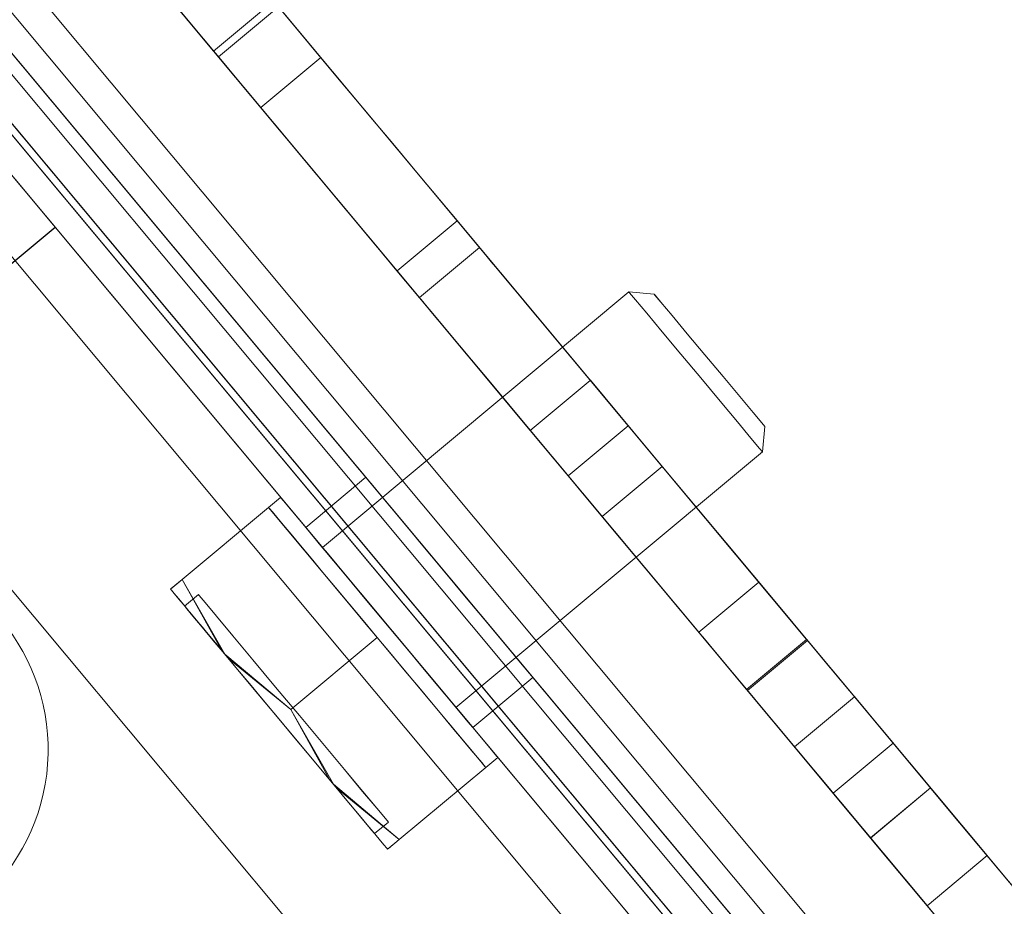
# Model space of a CAD drawing. Header units: millimetres. Extents: x -125266 to 274256, y -711690 to -301689.
# Tile 91 of 256: x -53456 to -53419, y -360799 to -360765. Entities that reach past the tile are written whole.
import ezdxf

# ---------------------------------------------------------------- set-up
doc = ezdxf.new("R2010")
doc.units = ezdxf.units.MM
for name, color, linetype, lineweight in [('AD Wall', 8, 'Continuous', 15), ('ARCH', 7, 'Continuous', 0), ('Equipment', 8, 'Continuous', 0), ('MEPTEK-TEXT1', 7, 'Continuous', 30)]:
    doc.layers.add(name, color=color, linetype=linetype, lineweight=lineweight)
doc.layers.add('Light Equipment', color=8, linetype='Continuous')
doc.styles.get("Standard").update_dxf_attribs({"font": 'ARIALN.TTF'})
pattern_1 = [(22.867872, (419150.544, -703283.92), (-30.845707, 73.1364), [])]

# ---------------------------------------------------------------- blocks, each defined once
blk = doc.blocks.new('A$Cf0359734')
at = {"layer": 'Equipment', "extrusion": (0, 0, -1), "elevation": -15}
for points in [[(-610.078, 1224.798, -3.802846), (-1131.035, 947.449, 3.802846)], [(-563.585, 1106.137, -3.146449), (-1057.949, 842.946, 3.146449)], [(-429.502, 431.794, -2.242091), (-419.321, 437.214, 2.242091)]]:
    blk.add_lwpolyline(points, format="xyb", close=True, dxfattribs=at)
for points in [[(-591.722, 1158.987, -3.538831), (-1086.084, 895.797), (-1091.774, 906.486), (-1091.58, 906.121), (-1086.084, 895.797), (-1084.559, 898.382), (-1083.015, 900.957), (-1081.46, 903.525), (-1079.888, 906.087), (-1078.303, 908.636), (-1076.702, 911.181)], [(-1077.22, 914.233), (-1087.359, 908.836), (-1091.168, 906.808, 3.626728), (-598.019, 1169.352)], [(-597.218, 1169.311, -3.616317), (-1091.58, 906.121), (-1091.532, 906.208), (-1091.475, 906.293), (-1091.426, 906.38), (-1091.369, 906.465), (-1091.32, 906.552), (-1091.272, 906.639), (-1091.215, 906.724), (-1091.168, 906.808), (-598.022, 1169.351)], [(-597.218, 1169.31, -3.616317), (-1091.582, 906.12, 3.616317), (-597.219, 1169.312)], [(-591.722, 1158.988, -3.538831), (-1086.084, 895.795), (-1084.554, 898.384), (-1083.015, 900.956), (-1081.455, 903.526), (-1079.889, 906.086), (-1078.304, 908.635), (-1076.703, 911.179)], [(-599.158, 1041.719, -0.011713), (-984.646, 836.489), (-990.409, 833.326), (-995.883, 829.759), (-1000.962, 825.886), (-1005.713, 821.665), (-1011.224, 815.871), (-1016.164, 809.592), (-1020.378, 803.047), (-1023.979, 796.101), (-1025.529, 792.694), (-1080.437, 895.526, 3.572618), (-594.649, 1154.151, -3.572618), (-1080.436, 895.526, 3.572618), (-594.65, 1154.151, -3.572618), (-1080.31, 895.593), (-1031.842, 804.552), (-1031.857, 804.516), (-1031.842, 804.552)], [(-546.271, 1063.035, -2.890001), (-1031.776, 804.429), (-1025.527, 792.692)]]:
    blk.add_lwpolyline(points, format="xyb", dxfattribs=at)
for points in [[(-291.028, 543.105), (-743.017, 302.473)], [(-292.438, 545.753), (-744.427, 305.122)], [(-743.016, 302.474), (-291.027, 543.105), (-743.016, 302.474), (-744.425, 305.121)], [(-245.91, 458.357), (-288.208, 537.808), (-740.197, 297.177)], [(-697.897, 217.726), (-740.196, 297.177), (-734.902, 299.996), (-740.196, 297.177), (-288.207, 537.809)], [(-728.008, 310.463), (-306.033, 535.116), (-728.008, 310.463), (-724.248, 303.401)], [(-732.607, 297.82), (-734.016, 300.467), (-294.39, 534.517)], [(-730.802, 304.671), (-301.007, 533.487), (-730.802, 304.671), (-730.238, 303.612)], [(-734.016, 300.466), (-732.606, 297.819), (-292.98, 531.869)], [(-728.72, 303.287), (-299.682, 531.7)], [(-725.729, 302.928), (-299.82, 529.675), (-300.384, 530.734)], [(-299.821, 529.675), (-300.384, 530.734), (-726.293, 303.987)], [(-726.293, 303.987), (-300.384, 530.734)], [(-725.729, 302.928), (-299.82, 529.675)], [(-298.272, 529.051), (-727.31, 300.639), (-727.982, 300.281), (-728.644, 299.928), (-729.285, 299.587), (-729.894, 299.263), (-730.455, 298.964), (-730.974, 298.688), (-731.429, 298.446), (-731.821, 298.237)], [(-728.009, 310.464), (-724.249, 303.401), (-302.273, 528.054), (-724.249, 303.401), (-302.273, 528.054), (-724.249, 303.401)], [(-458.026, 454.198), (-452.636, 457.067), (-448.205, 459.426), (-444.626, 461.331), (-441.789, 462.842), (-439.581, 464.017), (-437.542, 465.103), (-436.097, 465.872), (-435.033, 466.439), (-434.133, 466.918), (-433.185, 467.422), (-431.968, 468.071), (-430.506, 468.849), (-428.521, 469.906), (-425.884, 471.309)], [(-431.916, 471.497), (-433.378, 470.719), (-434.595, 470.071), (-435.543, 469.566), (-436.443, 469.087), (-437.507, 468.521), (-438.952, 467.751), (-440.991, 466.666), (-443.198, 465.491), (-446.036, 463.98), (-449.615, 462.074), (-454.046, 459.715), (-459.436, 456.846)], [(-422.013, 473.37), (-423.532, 472.561), (-424.385, 472.108), (-424.655, 471.964), (-424.432, 472.082), (-423.511, 472.573), (-422.066, 473.342), (-420.303, 474.281), (-417.497, 475.775), (-415.12, 477.04), (-414.304, 477.474), (-413.849, 477.717), (-414.378, 477.435), (-415.803, 476.677), (-418.217, 475.391), (-421.15, 473.83), (-424.983, 471.789), (-429.801, 469.224), (-431.21, 471.871)], [(-429.803, 469.223), (-428.691, 469.815), (-428.358, 469.993), (-428.606, 469.86), (-429.263, 469.511), (-430.444, 468.882), (-431.582, 468.276), (-432.244, 467.924), (-432.127, 467.986), (-431.275, 468.439), (-429.761, 469.246), (-427.664, 470.362), (-425.054, 471.751), (-422.015, 473.369), (-423.424, 476.016)], [(-423.425, 476.018), (-426.464, 474.4), (-429.074, 473.01), (-431.171, 471.894), (-432.685, 471.088), (-433.537, 470.634), (-433.654, 470.572), (-432.992, 470.924), (-431.854, 471.53), (-430.673, 472.159), (-430.016, 472.508), (-429.768, 472.641), (-430.101, 472.463), (-431.213, 471.871)], [(-446.542, 460.312), (-430.055, 469.089), (-431.465, 471.736)], [(-431.465, 471.737), (-447.952, 462.96)], [(-440.912, 466.708), (-431.467, 471.736)], [(-432.291, 467.899), (-433.7, 470.546)], [(-440.911, 466.707), (-439.502, 464.059), (-430.057, 469.088)], [(-448.974, 466.948), (-448.041, 466.663)], [(-448.04, 466.663), (-440.844, 453.146)], [(-449.956, 461.893), (-440.914, 466.707)], [(-442.087, 466.082), (-440.678, 463.435)], [(-461.91, 455.529), (-463.287, 454.796), (-463.901, 454.469), (-463.848, 454.497), (-463.218, 454.833), (-461.926, 455.52), (-460.137, 456.473), (-457.977, 457.623), (-455.123, 459.142), (-452.126, 460.738), (-448.807, 462.505), (-445.858, 464.075), (-444.487, 464.805), (-443.375, 465.397), (-442.718, 465.746), (-442.284, 465.977), (-442.094, 466.079), (-442.178, 466.034), (-442.565, 465.828), (-443.285, 465.445), (-444.794, 464.641), (-447.001, 463.466), (-449.956, 461.893)], [(-449.956, 461.892), (-448.546, 459.244), (-439.504, 464.059)], [(-454.815, 463.839), (-454.815, 463.839)], [(-455.102, 462.903), (-454.817, 463.836)], [(-460.502, 452.88), (-461.873, 452.15), (-462.492, 451.82), (-462.439, 451.848), (-461.804, 452.186), (-460.226, 453.026), (-457.992, 454.216), (-454.514, 456.067), (-450.718, 458.088), (-447.393, 459.858), (-444.449, 461.426), (-442.406, 462.513), (-441.469, 463.012), (-440.876, 463.328), (-440.685, 463.43), (-440.77, 463.384), (-441.156, 463.179), (-441.876, 462.795), (-443.385, 461.992), (-445.588, 460.82), (-448.547, 459.244), (-449.956, 461.891)], [(-450.342, 458.288), (-446.541, 460.312), (-447.95, 462.959)], [(-447.907, 449.388), (-455.103, 462.905)], [(-447.951, 462.961), (-451.752, 460.937)], [(-422.961, 453.605), (-426.721, 460.668), (-424.073, 462.077), (-426.721, 460.668)], [(-459.38, 456.876), (-449.957, 461.893)], [(-449.957, 461.892), (-454.881, 459.271), (-458.899, 457.132), (-462.018, 455.472), (-464.231, 454.293), (-465.533, 453.6), (-465.935, 453.386), (-465.469, 453.634), (-464.125, 454.35), (-461.912, 455.528)], [(-467.513, 449.147), (-450.343, 458.288), (-451.752, 460.935)], [(-451.753, 460.936), (-468.923, 451.796)], [(-387.467, 386.937), (-426.719, 460.665)], [(-426.721, 460.667), (-426.721, 460.667)], [(-448.546, 459.245), (-453.39, 456.666), (-457.366, 454.549), (-460.463, 452.9), (-462.692, 451.713), (-464.063, 450.983), (-464.529, 450.735), (-464.09, 450.969), (-462.745, 451.685), (-460.5, 452.88), (-461.909, 455.527)], [(-448.547, 459.244), (-457.971, 454.227), (-459.38, 456.874)], [(-456.86, 458.217), (-455.451, 455.57)], [(-459.436, 456.846), (-457.705, 457.768), (-456.916, 458.188), (-457.064, 458.109), (-458.16, 457.525), (-459.743, 456.682), (-460.193, 456.443), (-463.105, 454.893), (-466.927, 452.858), (-471.655, 450.341), (-476.844, 447.578), (-477.294, 447.339)], [(-475.884, 444.69), (-470.245, 447.692), (-465.517, 450.209), (-461.695, 452.244), (-458.783, 453.794), (-458.333, 454.034), (-456.75, 454.877), (-455.654, 455.46), (-455.506, 455.539), (-456.295, 455.119), (-458.026, 454.198), (-459.435, 456.845)], [(-468.924, 451.795), (-459.378, 456.877)], [(-441.372, 456.266), (-439.963, 453.619)], [(-462.547, 451.791), (-463.956, 454.438)], [(-438.638, 454.323), (-438.356, 453.794)], [(-457.968, 454.228), (-467.514, 449.146), (-468.923, 451.793)], [(-438.357, 453.792), (-438.357, 453.792)], [(-438.357, 453.792), (-438.357, 453.792)], [(-464.528, 450.736), (-465.937, 453.383)], [(-444.094, 450.738), (-446.963, 449.211), (-446.291, 449.569), (-445.581, 449.946), (-444.846, 450.338), (-444.094, 450.738), (-443.347, 451.136), (-442.611, 451.527), (-441.897, 451.908), (-441.224, 452.266)], [(-446.964, 449.21), (-446.291, 449.568), (-445.577, 449.949), (-444.841, 450.341), (-444.094, 450.738), (-443.343, 451.138), (-442.607, 451.53), (-441.897, 451.908), (-441.225, 452.266), (-444.094, 450.738)], [(-446.964, 449.21), (-444.094, 450.738), (-442.065, 446.926), (-444.094, 450.738), (-441.225, 452.266)], [(-448.79, 448.918), (-450.2, 451.565)], [(-438.922, 447.939), (-436.326, 449.98), (-436.069, 449.498), (-436.052, 449.467)], [(-436.326, 449.98), (-436.225, 449.79), (-436.053, 449.467), (-436.1, 449.442), (-436.249, 449.363), (-436.487, 449.236), (-436.82, 449.058), (-437.239, 448.836), (-437.731, 448.573), (-438.297, 448.272), (-438.922, 447.939)], [(-444.661, 444.884), (-443.988, 445.242), (-443.274, 445.623), (-442.538, 446.014), (-441.791, 446.412), (-441.039, 446.812), (-440.303, 447.204), (-439.594, 447.582), (-438.922, 447.94), (-438.718, 448.055), (-436.326, 449.981)], [(-437.123, 449.677), (-436.799, 449.068)], [(-442.065, 446.925), (-439.131, 447.835), (-438.922, 447.94), (-438.297, 448.272), (-437.736, 448.571), (-437.238, 448.836), (-436.82, 449.058), (-436.492, 449.233), (-436.248, 449.363), (-436.1, 449.442), (-436.052, 449.467)], [(-449.832, 447.683), (-450.114, 448.213)], [(-444.66, 444.884), (-443.988, 445.242), (-443.278, 445.62), (-442.542, 446.012), (-441.791, 446.412), (-441.044, 446.81), (-440.308, 447.201), (-439.593, 447.582), (-438.921, 447.94)], [(-444.66, 444.884), (-442.064, 446.925), (-438.921, 447.939)], [(-449.83, 447.685), (-449.83, 447.685)], [(-449.83, 447.685), (-449.83, 447.685)], [(-447.803, 443.87), (-444.869, 444.78), (-444.66, 444.884), (-444.456, 445), (-442.064, 446.926)], [(-447.529, 443.357), (-447.701, 443.68), (-447.802, 443.87), (-444.659, 444.884)], [(-447.529, 443.357), (-447.481, 443.382), (-447.333, 443.461), (-447.09, 443.591), (-446.761, 443.766), (-446.343, 443.988), (-445.851, 444.251), (-445.284, 444.552), (-444.66, 444.885), (-445.284, 444.552), (-445.851, 444.251), (-446.343, 443.988), (-446.761, 443.766), (-447.09, 443.591), (-447.333, 443.461), (-447.481, 443.382), (-447.529, 443.357), (-447.546, 443.389), (-447.802, 443.871)], [(-446.841, 443.723), (-447.166, 444.332)]]:
    blk.add_lwpolyline(points, dxfattribs=at)
for points in [[(-300.443, 532.427), (-730.237, 303.611)], [(-300.864, 525.406), (-722.839, 300.753)], [(-310.659, 510.899), (-706.676, 300.066)], [(-454.659, 463.922), (-454.818, 463.837), (-454.659, 463.922), (-454.204, 464.164), (-453.495, 464.542), (-452.616, 465.01), (-451.652, 465.523), (-450.72, 466.019), (-449.916, 466.447), (-449.328, 466.76), (-449.016, 466.926), (-448.973, 466.949), (-449.016, 466.926), (-449.328, 466.76), (-449.916, 466.447), (-450.72, 466.019), (-451.652, 465.523), (-452.616, 465.01), (-453.495, 464.542), (-454.204, 464.164)], [(-454.946, 462.986), (-455.104, 462.902), (-454.946, 462.986), (-454.49, 463.229), (-453.775, 463.609), (-452.86, 464.097), (-451.838, 464.641), (-450.784, 465.202), (-449.805, 465.723), (-448.984, 466.16), (-448.391, 466.476), (-448.079, 466.642), (-448.042, 466.662), (-448.079, 466.642), (-448.391, 466.476), (-448.984, 466.16), (-449.805, 465.723), (-450.784, 465.202), (-451.838, 464.641), (-452.86, 464.097), (-453.775, 463.609), (-454.49, 463.229)], [(-450.2, 451.566), (-450.036, 451.654), (-449.559, 451.907), (-448.797, 452.313), (-447.818, 452.835), (-446.685, 453.438), (-445.483, 454.078), (-444.308, 454.703), (-443.238, 455.273), (-442.365, 455.738), (-441.74, 456.07), (-441.412, 456.245), (-441.74, 456.07), (-442.365, 455.738), (-443.238, 455.273), (-444.308, 454.703), (-445.483, 454.078), (-446.685, 453.438), (-447.818, 452.835), (-448.797, 452.313), (-449.559, 451.907), (-450.036, 451.654)], [(-438.638, 454.323), (-438.791, 454.241), (-439.247, 453.999), (-439.983, 453.607), (-440.952, 453.091), (-442.106, 452.477), (-443.382, 451.798), (-444.71, 451.09), (-446.023, 450.391), (-447.246, 449.74), (-448.316, 449.171), (-449.168, 448.717), (-449.767, 448.398), (-450.074, 448.235), (-449.767, 448.398), (-449.168, 448.717), (-448.316, 449.171), (-447.246, 449.74), (-446.023, 450.391), (-444.71, 451.09), (-443.382, 451.798), (-442.106, 452.477), (-440.952, 453.091), (-439.983, 453.607), (-439.247, 453.999), (-438.791, 454.241)], [(-436.326, 449.981), (-438.356, 453.793), (-438.403, 453.768), (-438.552, 453.689), (-438.79, 453.562), (-439.123, 453.384), (-439.542, 453.162), (-440.034, 452.9), (-440.601, 452.598), (-441.225, 452.265), (-438.356, 453.793)], [(-438.355, 453.793), (-441.225, 452.266), (-440.6, 452.598), (-440.039, 452.897), (-439.541, 453.162), (-439.123, 453.385), (-438.795, 453.559), (-438.551, 453.689), (-438.403, 453.768)], [(-444.376, 451.268), (-445.568, 450.634), (-446.669, 450.048), (-447.601, 449.551), (-448.294, 449.182), (-448.697, 448.968), (-448.781, 448.923), (-448.538, 449.053), (-447.982, 449.348), (-447.161, 449.785), (-446.134, 450.332), (-444.975, 450.949), (-443.773, 451.589), (-442.619, 452.204), (-441.592, 452.751), (-440.771, 453.187), (-440.215, 453.483), (-439.972, 453.613), (-440.056, 453.568), (-440.459, 453.354), (-441.152, 452.984), (-442.084, 452.488), (-443.185, 451.902)], [(-440.845, 453.148), (-441.004, 453.063), (-441.459, 452.821), (-442.174, 452.44), (-443.085, 451.956), (-444.112, 451.409), (-445.16, 450.851), (-446.139, 450.329), (-446.965, 449.89), (-447.558, 449.574), (-447.871, 449.408), (-447.558, 449.574), (-446.965, 449.89), (-446.139, 450.329), (-445.16, 450.851), (-444.112, 451.409), (-443.085, 451.956), (-442.174, 452.44), (-441.459, 452.821), (-441.004, 453.063)], [(-447.006, 444.415), (-447.165, 444.33), (-447.006, 444.415), (-446.546, 444.66), (-445.805, 445.055), (-444.836, 445.571), (-443.698, 446.177), (-442.459, 446.836), (-441.204, 447.504), (-440.007, 448.141), (-438.943, 448.708), (-438.08, 449.167), (-437.477, 449.488), (-437.164, 449.655), (-437.122, 449.677), (-437.164, 449.655), (-437.477, 449.488), (-438.08, 449.167), (-438.943, 448.708), (-440.007, 448.141), (-441.204, 447.504), (-442.459, 446.836), (-443.698, 446.177), (-444.836, 445.571), (-445.805, 445.055), (-446.546, 444.66)], [(-449.833, 447.683), (-449.785, 447.708), (-449.637, 447.787), (-449.393, 447.917), (-449.065, 448.092), (-448.647, 448.314), (-448.149, 448.579), (-447.588, 448.878), (-446.963, 449.211)], [(-447.803, 443.871), (-449.832, 447.683), (-446.963, 449.211), (-447.587, 448.878), (-448.154, 448.577), (-448.646, 448.315), (-449.065, 448.092), (-449.393, 447.917), (-449.636, 447.788), (-449.785, 447.709), (-449.832, 447.683)], [(-446.841, 443.723), (-446.683, 443.808), (-446.222, 444.053), (-445.481, 444.448), (-444.512, 444.963), (-443.374, 445.569), (-442.135, 446.229), (-440.88, 446.897), (-439.684, 447.534), (-438.619, 448.1), (-437.756, 448.56), (-437.153, 448.881), (-436.84, 449.047), (-437.153, 448.881), (-437.756, 448.56), (-438.619, 448.1), (-439.684, 447.534), (-440.88, 446.897), (-442.135, 446.229), (-443.374, 445.569), (-444.512, 444.963), (-445.481, 444.448), (-446.222, 444.053), (-446.683, 443.808)]]:
    blk.add_lwpolyline(points, close=True, dxfattribs=at)
at = {"layer": 'Equipment', "extrusion": (0, 0, -1)}
for centre, radius, start, end in [((-625.132, 625.132, -15), 625.132, 145.142558, 90.917696), ((-624.647, 624.948, -15), 545.055, 148.86045, 87.1998), ((-624.649, 624.946, -15), 545.055, 148.86045, 87.1998), ((-624.649, 624.946, -15), 545.055, 148.86045, 87.1998), ((-624.649, 624.946, -15), 545.055, 148.86045, 87.1998), ((-624.648, 624.948, -15), 535.053, 147.01591, 89.04434), ((-624.648, 624.948, -15), 535.053, 147.01591, 89.04434)]:
    blk.add_arc(centre, radius, start, end, dxfattribs=at)
blk = doc.blocks.new('ARCH')
at = {"layer": 'AD Wall', "lineweight": 0}
h = blk.add_hatch(dxfattribs=at)
h.set_pattern_fill('ANSI31', color=256, scale=25, angle=-22.1321)
h.set_pattern_definition(pattern_1)
edge = h.paths.add_edge_path()
edge.add_arc((-53209.777, -360694.998), 761.132, 66.950176, 372.725314)
edge.add_line((-52467.341, -360527.338), (-52564.885, -360549.366))
edge.add_arc((-53209.777, -360694.998), 661.132, -293.049824, 12.725314, ccw=False)
edge.add_line((-52950.923, -360086.648), (-52911.77, -359994.631))
h = blk.add_hatch(dxfattribs=at)
h.set_pattern_fill('ANSI31', color=256, scale=25, angle=-22.1321)
h.set_pattern_definition(pattern_1)
edge = h.paths.add_edge_path()
edge.add_arc((-53209.777, -360694.998), 761.132, 66.950176, 372.725314)
edge.add_line((-52467.341, -360527.338), (-52564.885, -360549.366))
edge.add_arc((-53209.777, -360694.998), 661.132, -293.049824, 12.725314, ccw=False)
edge.add_line((-52950.923, -360086.648), (-52911.77, -359994.631))
at = {"layer": 'AD Wall', "lineweight": 0, "extrusion": (0, 0, -1)}
for radius in [761.132, 761.132, 661.132, 661.132]:
    blk.add_arc((53209.777, -360694.998, -5.049), radius, 167.274686, 113.049824, dxfattribs=at)
at = {"layer": 'Light Equipment', "lineweight": 0, "extrusion": (0, 0, -1), "elevation": -5.049}
for points in [[(52997.285, -360133.855, -3.802846), (52619.203, -360587.036, 3.802846)], [(53085.056, -360226.257, -3.146449), (52726.274, -360656.304, 3.146449)], [(53463.314, -360800.398, -2.242091), (53470.703, -360791.542, 2.242091)]]:
    blk.add_lwpolyline(points, format="xyb", close=True, dxfattribs=at)
for points in [[(52681.566, -360597.53), (52674.208, -360606.349), (52671.443, -360609.663, 3.626728), (53029.343, -360180.672)], [(53030.101, -360180.409, -3.616317), (52671.32, -360610.454), (52671.332, -360610.355), (52671.353, -360610.255), (52671.365, -360610.156), (52671.386, -360610.056), (52671.399, -360609.957), (52671.411, -360609.858), (52671.432, -360609.758), (52671.443, -360609.663), (53029.342, -360180.674)], [(53030.101, -360180.41, -3.616317), (52671.318, -360610.456, 3.616317), (53030.101, -360180.408)], [(53039.081, -360187.901, -3.538831), (52680.301, -360617.948), (52680.744, -360614.974), (52681.2, -360612.012), (52681.677, -360609.043), (52682.163, -360606.082), (52682.671, -360603.124), (52683.196, -360600.164)], [(53039.082, -360187.901, -3.538831), (52680.301, -360617.947), (52671.003, -360610.189), (52671.321, -360610.454), (52680.301, -360617.947), (52680.74, -360614.977), (52681.2, -360612.01), (52681.673, -360609.046), (52682.163, -360606.081), (52682.671, -360603.122), (52683.196, -360600.162)], [(53076.373, -360299.33, -0.011713), (52796.609, -360634.668), (52792.462, -360639.77), (52788.735, -360645.136), (52785.489, -360650.637), (52782.678, -360656.337), (52779.757, -360663.781), (52777.546, -360671.458), (52776.108, -360679.109), (52775.39, -360686.899), (52775.238, -360690.639), (52685.634, -360616.071, 3.572618), (53038.192, -360193.484, -3.572618), (52685.634, -360616.07, 3.572618), (53038.191, -360193.484, -3.572618), (52685.726, -360615.961), (52764.922, -360682.033), (52764.921, -360682.072), (52764.922, -360682.033)], [(53117.333, -360259.66, -2.890001), (52765.029, -360682.122), (52775.24, -360690.64)]]:
    blk.add_lwpolyline(points, format="xyb", dxfattribs=at)
for points in [[(53549.65, -360645.12), (53221.621, -361038.305)], [(53547.346, -360643.197), (53219.317, -361036.382)], [(53221.622, -361038.304), (53549.65, -360645.119), (53221.622, -361038.304), (53219.319, -361036.382)], [(53623.372, -360706.625), (53554.257, -360648.964), (53226.229, -361042.148)], [(53295.344, -361099.809), (53226.229, -361042.148), (53230.072, -361037.542), (53226.229, -361042.148), (53554.258, -360648.963)], [(53233.017, -361038.693), (53230.714, -361036.772), (53549.771, -360654.341)], [(53230.715, -361036.773), (53233.018, -361038.694), (53552.074, -360656.263)], [(53232.108, -361031.667), (53544.03, -360657.788), (53232.108, -361031.667), (53233.029, -361032.435)], [(53232.513, -361025.249), (53538.76, -360658.173), (53232.513, -361025.249), (53238.657, -361030.375)], [(53234.558, -361032.165), (53545.93, -360658.945)], [(53237.464, -361031.371), (53546.565, -360660.872), (53545.644, -360660.104)], [(53546.565, -360660.872), (53545.644, -360660.104), (53236.542, -361030.602)], [(53236.542, -361030.602), (53545.643, -360660.104)], [(53548.234, -360660.866), (53236.862, -361034.087), (53236.374, -361034.671), (53235.893, -361035.247), (53235.428, -361035.804), (53234.987, -361036.334), (53234.579, -361036.822), (53234.203, -361037.274), (53233.872, -361037.67), (53233.588, -361038.01)], [(53237.464, -361031.371), (53546.565, -360660.872)], [(53232.513, -361025.249), (53238.657, -361030.374), (53544.903, -360663.298), (53238.657, -361030.374), (53544.903, -360663.298), (53238.657, -361030.374)], [(53428.452, -360790.391), (53432.363, -360785.703), (53435.579, -360781.848), (53438.177, -360778.735), (53440.236, -360776.266), (53441.838, -360774.346), (53443.318, -360772.572), (53444.367, -360771.315), (53445.139, -360770.389), (53445.792, -360769.607), (53446.48, -360768.782), (53447.364, -360767.723), (53448.424, -360766.452), (53449.865, -360764.725), (53451.778, -360762.431)], [(53446.12, -360764.53), (53445.06, -360765.801), (53444.176, -360766.86), (53443.488, -360767.684), (53442.835, -360768.467), (53442.063, -360769.393), (53441.014, -360770.65), (53439.534, -360772.423), (53437.932, -360774.344), (53435.873, -360776.813), (53433.275, -360779.926), (53430.059, -360783.781), (53426.148, -360788.469)], [(53454.588, -360759.063), (53453.485, -360760.385), (53452.867, -360761.126), (53452.671, -360761.361), (53452.832, -360761.168), (53453.501, -360760.367), (53454.55, -360759.109), (53455.829, -360757.576), (53457.866, -360755.135), (53459.591, -360753.067), (53460.183, -360752.358), (53460.513, -360751.962), (53460.129, -360752.422), (53459.095, -360753.661), (53457.343, -360755.761), (53455.214, -360758.312), (53452.433, -360761.647), (53448.936, -360765.838), (53446.633, -360763.917)], [(53448.935, -360765.84), (53449.741, -360764.873), (53449.984, -360764.583), (53449.803, -360764.799), (53449.326, -360765.37), (53448.47, -360766.397), (53447.644, -360767.387), (53447.163, -360767.963), (53447.248, -360767.862), (53447.866, -360767.12), (53448.965, -360765.803), (53450.487, -360763.979), (53452.381, -360761.709), (53454.587, -360759.065), (53452.284, -360757.144)], [(53452.283, -360757.143), (53450.077, -360759.787), (53448.183, -360762.057), (53446.661, -360763.881), (53445.563, -360765.198), (53444.944, -360765.94), (53444.859, -360766.041), (53445.34, -360765.465), (53446.166, -360764.475), (53447.023, -360763.448), (53447.499, -360762.877), (53447.68, -360762.66), (53447.438, -360762.951), (53446.631, -360763.918)], [(53436.786, -360780.401), (53448.751, -360766.059), (53446.449, -360764.138)], [(53446.448, -360764.137), (53434.483, -360778.479)], [(53439.592, -360772.355), (53446.446, -360764.139)], [(53439.593, -360772.356), (53441.896, -360774.277), (53448.75, -360766.061)], [(53447.129, -360768.004), (53444.826, -360766.083)], [(53461.157, -360777.729), (53455.013, -360772.604), (53456.934, -360770.301), (53455.013, -360772.604)], [(53519.152, -360826.113), (53455.015, -360772.605)], [(53455.013, -360772.605), (53455.013, -360772.605)], [(53433.028, -360780.223), (53439.59, -360772.356)], [(53438.739, -360773.377), (53441.042, -360775.298)], [(53424.352, -360790.621), (53423.353, -360791.819), (53422.908, -360792.353), (53422.946, -360792.307), (53423.403, -360791.759), (53424.341, -360790.635), (53425.639, -360789.078), (53427.207, -360787.199), (53429.278, -360784.717), (53431.453, -360782.11), (53433.862, -360779.223), (53436.002, -360776.657), (53436.997, -360775.465), (53437.804, -360774.497), (53438.281, -360773.926), (53438.596, -360773.549), (53438.734, -360773.383), (53438.673, -360773.457), (53438.392, -360773.793), (53437.87, -360774.419), (53436.774, -360775.732), (53435.172, -360777.652), (53433.028, -360780.222)], [(53433.029, -360780.223), (53435.332, -360782.145), (53441.894, -360774.278)], [(53433.006, -360775.082), (53444.764, -360784.892)], [(53432.033, -360775.17), (53433.004, -360775.082)], [(53426.655, -360792.545), (53425.66, -360793.737), (53425.21, -360794.276), (53425.249, -360794.23), (53425.71, -360793.678), (53426.855, -360792.305), (53428.476, -360790.362), (53431.001, -360787.336), (53433.756, -360784.034), (53436.169, -360781.141), (53438.305, -360778.581), (53439.788, -360776.803), (53440.468, -360775.988), (53440.899, -360775.472), (53441.037, -360775.306), (53440.975, -360775.38), (53440.695, -360775.716), (53440.172, -360776.343), (53439.077, -360777.655), (53437.479, -360779.571), (53435.331, -360782.145), (53433.028, -360780.224)], [(53434.028, -360783.707), (53436.787, -360780.4), (53434.484, -360778.479)], [(53434.483, -360778.478), (53431.724, -360781.785)], [(53426.188, -360788.421), (53433.028, -360780.223)], [(53433.027, -360780.223), (53429.454, -360784.506), (53426.538, -360788.002), (53424.274, -360790.715), (53422.668, -360792.64), (53421.723, -360793.773), (53421.431, -360794.123), (53421.769, -360793.717), (53422.745, -360792.548), (53424.351, -360790.623)], [(53427.881, -360781.226), (53427.793, -360780.254)], [(53427.794, -360780.251), (53427.794, -360780.251)], [(53439.637, -360791.034), (53427.879, -360781.224)], [(53421.567, -360798.643), (53434.028, -360783.708), (53431.725, -360781.787)], [(53431.724, -360781.786), (53419.263, -360796.721)], [(53443.1, -360782.2), (53445.402, -360784.122)], [(53435.332, -360782.144), (53431.816, -360786.358), (53428.931, -360789.817), (53426.683, -360792.511), (53425.065, -360794.45), (53424.07, -360795.643), (53423.732, -360796.048), (53424.051, -360795.666), (53425.027, -360794.496), (53426.656, -360792.543), (53424.353, -360790.622)], [(53435.331, -360782.145), (53428.492, -360790.343), (53426.189, -360788.422)], [(53446.364, -360782.971), (53446.825, -360783.355)], [(53446.824, -360783.356), (53446.824, -360783.356)], [(53446.824, -360783.356), (53446.824, -360783.356)], [(53448.506, -360788.991), (53450.142, -360786.122), (53450.561, -360786.472), (53450.589, -360786.495)], [(53450.142, -360786.122), (53450.307, -360786.26), (53450.588, -360786.495), (53450.554, -360786.536), (53450.446, -360786.665), (53450.273, -360786.872), (53450.031, -360787.163), (53449.728, -360787.526), (53449.37, -360787.955), (53448.959, -360788.448), (53448.506, -360788.991)], [(53444.341, -360793.983), (53444.829, -360793.398), (53445.348, -360792.776), (53445.882, -360792.136), (53446.424, -360791.487), (53446.969, -360790.833), (53447.503, -360790.193), (53448.018, -360789.575), (53448.506, -360788.991), (53448.651, -360788.807), (53450.142, -360786.122)], [(53440.578, -360790.843), (53442.66, -360788.347), (53445.976, -360791.113), (53442.66, -360788.347), (53444.743, -360785.851)], [(53442.661, -360788.347), (53440.578, -360790.843), (53441.066, -360790.258), (53441.581, -360789.641), (53442.115, -360789.001), (53442.661, -360788.347), (53443.203, -360787.697), (53443.737, -360787.057), (53444.255, -360786.435), (53444.743, -360785.85)], [(53440.578, -360790.843), (53441.066, -360790.258), (53441.585, -360789.637), (53442.119, -360788.996), (53442.66, -360788.347), (53443.206, -360787.693), (53443.74, -360787.053), (53444.255, -360786.436), (53444.743, -360785.851), (53442.66, -360788.347)], [(53445.977, -360791.114), (53448.352, -360789.166), (53448.506, -360788.991), (53448.96, -360788.447), (53449.367, -360787.959), (53449.728, -360787.526), (53450.032, -360787.162), (53450.27, -360786.877), (53450.447, -360786.665), (53450.554, -360786.536), (53450.589, -360786.494)], [(53428.017, -360786.228), (53430.32, -360788.15)], [(53426.148, -360788.469), (53427.404, -360786.963), (53427.977, -360786.277), (53427.869, -360786.406), (53427.074, -360787.359), (53425.925, -360788.736), (53425.598, -360789.128), (53423.485, -360791.661), (53420.711, -360794.986), (53417.28, -360799.099), (53413.514, -360803.612), (53413.188, -360804.003)], [(53449.518, -360786.704), (53450.047, -360787.146)], [(53415.492, -360805.925), (53419.584, -360801.021), (53423.015, -360796.908), (53425.789, -360793.583), (53427.902, -360791.05), (53428.229, -360790.658), (53429.378, -360789.281), (53430.173, -360788.328), (53430.281, -360788.199), (53429.708, -360788.885), (53428.452, -360790.391), (53426.149, -360788.47)], [(53419.262, -360796.723), (53426.19, -360788.419)], [(53444.342, -360793.982), (53444.83, -360793.398), (53445.344, -360792.78), (53445.878, -360792.14), (53446.424, -360791.486), (53446.966, -360790.837), (53447.5, -360790.197), (53448.019, -360789.575), (53448.507, -360788.99)], [(53444.342, -360793.983), (53445.977, -360791.114), (53448.507, -360788.991)], [(53438.996, -360791.802), (53436.693, -360789.881)], [(53428.494, -360790.341), (53421.566, -360798.645), (53419.263, -360796.724)], [(53441.812, -360796.106), (53444.187, -360794.158), (53444.342, -360793.982), (53444.487, -360793.799), (53445.977, -360791.114)], [(53425.171, -360794.324), (53422.868, -360792.403)], [(53438.496, -360793.338), (53438.036, -360792.954)], [(53438.498, -360793.336), (53438.498, -360793.336)], [(53438.498, -360793.336), (53438.498, -360793.336)], [(53442.26, -360796.478), (53441.979, -360796.244), (53441.813, -360796.106), (53444.342, -360793.982)], [(53442.259, -360796.478), (53442.294, -360796.437), (53442.402, -360796.308), (53442.578, -360796.096), (53442.817, -360795.81), (53443.12, -360795.446), (53443.477, -360795.018), (53443.889, -360794.525), (53444.342, -360793.982), (53443.889, -360794.525), (53443.477, -360795.018), (53443.12, -360795.446), (53442.817, -360795.81), (53442.578, -360796.096), (53442.402, -360796.308), (53442.294, -360796.437), (53442.259, -360796.478), (53442.232, -360796.455), (53441.813, -360796.105)], [(53423.733, -360796.047), (53421.431, -360794.126)], [(53442.758, -360795.88), (53442.229, -360795.438)]]:
    blk.add_lwpolyline(points, dxfattribs=at)
for points in [[(53544.951, -360658.557), (53233.03, -361032.436)], [(53547.207, -360665.22), (53240.96, -361032.296)], [(53543.598, -360682.348), (53256.191, -361026.843)], [(53427.994, -360781.089), (53427.879, -360781.228), (53427.994, -360781.089), (53428.325, -360780.693), (53428.843, -360780.072), (53429.508, -360779.275), (53430.25, -360778.386), (53431.014, -360777.47), (53431.725, -360776.618), (53432.321, -360775.904), (53432.751, -360775.388), (53432.978, -360775.116), (53433.005, -360775.084), (53432.978, -360775.116), (53432.751, -360775.388), (53432.321, -360775.904), (53431.725, -360776.618), (53431.014, -360777.47), (53430.25, -360778.386), (53429.508, -360779.275), (53428.843, -360780.072), (53428.325, -360780.693)], [(53427.907, -360780.115), (53427.792, -360780.253), (53427.907, -360780.115), (53428.237, -360779.719), (53428.752, -360779.102), (53429.39, -360778.337), (53430.089, -360777.499), (53430.766, -360776.689), (53431.35, -360775.989), (53431.776, -360775.477), (53432.003, -360775.206), (53432.034, -360775.169), (53432.003, -360775.206), (53431.776, -360775.477), (53431.35, -360775.989), (53430.766, -360776.689), (53430.089, -360777.499), (53429.39, -360778.337), (53428.752, -360779.102), (53428.237, -360779.719)], [(53436.692, -360789.88), (53436.812, -360789.737), (53437.157, -360789.323), (53437.711, -360788.66), (53438.421, -360787.808), (53439.244, -360786.822), (53440.116, -360785.777), (53440.969, -360784.754), (53441.745, -360783.824), (53442.379, -360783.064), (53442.832, -360782.521), (53443.071, -360782.235), (53442.832, -360782.521), (53442.379, -360783.064), (53441.745, -360783.824), (53440.969, -360784.754), (53440.116, -360785.777), (53439.244, -360786.822), (53438.421, -360787.808), (53437.711, -360788.66), (53437.157, -360789.323), (53436.812, -360789.737)], [(53446.364, -360782.971), (53446.253, -360783.104), (53445.922, -360783.5), (53445.388, -360784.14), (53444.685, -360784.983), (53443.847, -360785.987), (53442.921, -360787.097), (53441.957, -360788.253), (53441.004, -360789.395), (53440.116, -360790.459), (53439.34, -360791.389), (53438.722, -360792.131), (53438.288, -360792.651), (53438.065, -360792.918), (53438.288, -360792.651), (53438.722, -360792.131), (53439.34, -360791.389), (53440.116, -360790.459), (53441.004, -360789.395), (53441.957, -360788.253), (53442.921, -360787.097), (53443.847, -360785.987), (53444.685, -360784.983), (53445.388, -360784.14), (53445.922, -360783.5), (53446.253, -360783.104)], [(53450.141, -360786.122), (53446.825, -360783.355), (53446.79, -360783.397), (53446.683, -360783.526), (53446.51, -360783.733), (53446.268, -360784.023), (53445.964, -360784.387), (53445.607, -360784.815), (53445.196, -360785.308), (53444.743, -360785.851), (53446.825, -360783.355)], [(53446.825, -360783.355), (53444.743, -360785.851), (53445.196, -360785.307), (53445.604, -360784.819), (53445.965, -360784.386), (53446.268, -360784.022), (53446.507, -360783.737), (53446.683, -360783.525), (53446.791, -360783.396)], [(53442.199, -360787.962), (53441.335, -360788.999), (53440.536, -360789.957), (53439.859, -360790.767), (53439.356, -360791.37), (53439.064, -360791.72), (53439.003, -360791.794), (53439.179, -360791.582), (53439.583, -360791.099), (53440.178, -360790.385), (53440.924, -360789.491), (53441.765, -360788.483), (53442.637, -360787.437), (53443.475, -360786.433), (53444.22, -360785.54), (53444.816, -360784.826), (53445.219, -360784.342), (53445.396, -360784.131), (53445.335, -360784.204), (53445.043, -360784.554), (53444.539, -360785.158), (53443.863, -360785.968), (53443.064, -360786.926)], [(53444.762, -360784.891), (53444.647, -360785.029), (53444.316, -360785.425), (53443.798, -360786.047), (53443.137, -360786.839), (53442.391, -360787.732), (53441.631, -360788.644), (53440.92, -360789.496), (53440.32, -360790.215), (53439.89, -360790.73), (53439.663, -360791.002), (53439.89, -360790.73), (53440.32, -360790.215), (53440.92, -360789.496), (53441.631, -360788.644), (53442.391, -360787.732), (53443.137, -360786.839), (53443.798, -360786.047), (53444.316, -360785.425), (53444.647, -360785.029)], [(53442.345, -360795.301), (53442.23, -360795.439), (53442.345, -360795.301), (53442.679, -360794.901), (53443.217, -360794.256), (53443.92, -360793.413), (53444.746, -360792.423), (53445.645, -360791.345), (53446.556, -360790.254), (53447.424, -360789.213), (53448.197, -360788.287), (53448.823, -360787.536), (53449.261, -360787.011), (53449.488, -360786.74), (53449.519, -360786.703), (53449.488, -360786.74), (53449.261, -360787.011), (53448.823, -360787.536), (53448.197, -360788.287), (53447.424, -360789.213), (53446.556, -360790.254), (53445.645, -360791.345), (53444.746, -360792.423), (53443.92, -360793.413), (53443.217, -360794.256), (53442.679, -360794.901)], [(53442.758, -360795.88), (53442.874, -360795.742), (53443.208, -360795.341), (53443.746, -360794.696), (53444.449, -360793.854), (53445.275, -360792.863), (53446.174, -360791.786), (53447.085, -360790.694), (53447.953, -360789.653), (53448.726, -360788.728), (53449.352, -360787.977), (53449.79, -360787.452), (53450.017, -360787.18), (53449.79, -360787.452), (53449.352, -360787.977), (53448.726, -360788.728), (53447.953, -360789.653), (53447.085, -360790.694), (53446.174, -360791.786), (53445.275, -360792.863), (53444.449, -360793.854), (53443.746, -360794.696), (53443.208, -360795.341), (53442.874, -360795.742)], [(53441.812, -360796.105), (53438.496, -360793.338), (53440.579, -360790.842), (53440.125, -360791.386), (53439.714, -360791.878), (53439.357, -360792.307), (53439.053, -360792.671), (53438.815, -360792.956), (53438.638, -360793.168), (53438.531, -360793.297), (53438.496, -360793.338)], [(53438.496, -360793.339), (53438.53, -360793.297), (53438.638, -360793.168), (53438.815, -360792.957), (53439.053, -360792.671), (53439.356, -360792.307), (53439.718, -360791.874), (53440.125, -360791.386), (53440.578, -360790.843)]]:
    blk.add_lwpolyline(points, close=True, dxfattribs=at)
at = {"layer": 'Light Equipment', "lineweight": 0, "extrusion": (0, 0, -1)}
for centre, radius, start, end in [((53209.26, -360695.008, -5.049), 625.132, 167.274686, 113.049824), ((53209.779, -360694.995, -5.049), 545.055, 170.99258, 109.33193), ((53209.777, -360694.998, -5.049), 545.055, 170.99258, 109.33193), ((53209.777, -360694.998, -5.049), 545.055, 170.99258, 109.33193), ((53209.777, -360694.998, -5.049), 545.055, 170.99258, 109.33193), ((53209.778, -360694.996, -5.049), 535.053, 169.14804, 111.17647), ((53209.778, -360694.996, -5.049), 535.053, 169.14804, 111.17647)]:
    blk.add_arc(centre, radius, start, end, dxfattribs=at)
at = {"layer": 'Equipment', "rotation": 337.8678715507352}
blk.add_blockref('A$Cf0359734', (-54023.845, -361038.564, -9.95), dxfattribs=at)

msp = doc.modelspace()

# ---------------------------------------------------------------- block references
at = {"layer": 'ARCH'}
msp.add_blockref('ARCH', (0, 0), dxfattribs=at)

# ---------------------------------------------------------------- texts
at = {"layer": 'MEPTEK-TEXT1', "char_height": 350, "attachment_point": 1}
for s, insert, width in [('{\\fCalibri|b0|i0|c0|p34;\\H1.28571x;\\C1;GENERAL GUIDELINES-HVAC :\\P\\fArial Narrow|b0|i0|c0|p34;\\H0.88889x;\\C256;\\P\\fCalibri|b0|i0|c0|p34;\\C4;DUCTING :\\H0.875x;\\P\\pi-1050,l1050,t1050;\\C256;1.^IDUCTING SHALL BE IN ACCORDANCE WITH IS 655, GALVANIZED IRON SHEET TO BE USED FOR ALL DUCTING WORKS. THERMAL INSULATION ON DUCTS SHALL BE 19 MM THICK. CLOSED CELL CLASS “O” BS 476 PART 6-7 FM APPROVED NITRILE RUBBER ELASTOMERIC INSULATION THERMAL CONDUCTIVITY 0.033 WATTS PER METER-KELVIN (W/(M.K)) AT 0°C FOR AIR CONDITIONING DUCTING. \\P2.^ITHERMAL INSULATION ON KITCHEN EXHAUST DUCTING SHALL BE 80 MM THICK ALUMINUM FOIL FACED RESIN BONDED FIBRE GLASS WOOL OF DENSITY NOT LESS THAN 48 KG/M3.\\P3.^ITHERMAL INSULATION ON FRESH AIR, SUPPLY AIR AND RETURN AIR SHALL BE 19MM THICK CLOSED CELL ANTI-MICROBIAL CLASS “O” BS 476 AND PART 6 & 7 FM APPROVED NITRILE RUBBER ELASTOMERIC INSULATION THERMAL CONDUCTIVITY 0.033 WATTS PER METER-KELVIN (W/ (M\\fArial|b0|i0|c0|p34;.\\fCalibri|b0|i0|c0|p34;K)) AT 0°C.\\P4.^IAPPROPRIATE NUMBER OF TRAP DOORS SHALL BE PROVIDED IN KITCHEN EXHAUST DUCTING FOR OIL/GREASE CLEANING PURPOSE.\\P5.^IDUCTING INSTALLATION WITH RESPECT TO FRESH AIR INTAKE, KITCHEN EXHAUST OUT FROM LOCATION UP TO LOUVERS AT FAÇADE SHALL BE IN THE SCOPE OF CONCESSIONER INCLUDING AIR WASHER, EXHAUST FAN SECTION DRY SCRUBBER ETC.\\P6.^IEACH AND EVERY KITCHEN EXHAUST HOOD SHOULD BE EQUIPPED WITH UL LISTED, WET CHEMICAL BASED, MECHANICALLY OPERATED, AUTOMATIC FIRE SUPPRESSION SYSTEM. SEPARATE DRAWING TO BE SUBMITTED FOR HOOD SUPPRESSION SYSTEM.\\P7.^ISUPPORTING OF DUCTING TO BE DONE WITH USING ANGLE 50X 50 X 5MM AND TIE ROD OF SIZE MINIMUM 10 MM DIA/ AS PER DUCT SIZE.\\P8.^IPOST COMPLETION OF ONSITE WORK, CONCESSIONAIRE HAS TO SHARE TESTING AND COMMISSIONING REPORT WITH DIAL.\\P9.^IINTEGRATION WITH FIRE ALARM SYSTEM, SO THAT AHU GET SWITCHED OFF IN CASE OF ANY FIRE INCIDENT.\\P10.^IFOR EQUIPMENT PLACEMENT STRUCTURAL DETAILS TO BE APPROVED BY STRUCTURAL CONSULTANT AND SAME TO BE SHARE WITH DIAL.\\P11.^ITRAP DOOR WITH PROPER ACCESS TO BE PROVIDED FOR FILTER AND COPPER COIL CLEANING.\\P12.^IKITCHEN VENTILATION SHALL COMPLY TO NFPA 96 GUIDELINE.}', (-102876.109, -301696.901), 28043.42879), ('{\\fCalibri|b0|i0|c0|p34;\\H1.28571x;\\C1;CHILLED WATER PIPING:-\\H0.77778x;\\P\\pi-1050,l1050,t1050;\\C256;1.^ICHILLED WATER PIPING SHALL BE CONFIRMING TO IS:1239 PART I CLASS ‘C’ HEAVY AND FITTING SHALL BE CONFORMING TO ASTM A-105,3000LBS SOCKET WELD END (UP TO 50MM) & 1S:1239 PART-II HEAVY/ASTM A-234 WPB, GR.B BUTT WELD FITTING ( ABOVE 50NB PIPE SIZE)\\P2.^IPIPING CONNECTION SHOULD BE SOCKET WELDED UP TO 50NB SIZE AND SHALL BE BUTT WELD ABOVE 50NB PIPE SIZE. PIPE FLANGES SHOULD BE CONFIRMING TO ASTM A-105 # 150 SORF AND FLANGE DIMENSION SHOULD BE IN ACCORDANCE WITH ASME/ANSI B 16.5 (150 SORF), FITTING TO FITTING WELDING IS NOT ALLOWED. NOZZLE CONNECTIONS/THREDOLETS/WELDOLETS ARE NOT ALLOWED BY PUNCTURING THE PIPE. ONLY EQUAL/UNEQUAL TEE’S SHALL BE USED FOR BRANCH CONNECTION FROM HEADER. SOCKET WELD END TEE SHOULD BE USED FOR BRANCH CONNECTION (UP-TO -50NB PIPE SIZE) W.R.T TO PRESSURE GAUGE/TEMPERATURE GAUGE/AIR VENT/DRAIN POINT ETC.\\P3.^IPOST INSTALLATION CLEARANCE BY DIAL, CHW PIPING SHALL BE TESTED @15KGF/CM2 HYDROSTATICS PRESSURE FOR 24HRS HOLD TIME AND TESTING SHOULD BE WITNESSED TO DIAL TEAM.\\P4.^ITHERMAL INSULATION ON CHW AND CONDENSATE DRAIN PIPING LINE SHALL BE 25MM THICK. CLOSED CELL ANTI-MICROBIAL CLASS “O” BS 476 AND PART 6 & 7 FM APPROVED NITRILE RUBBER ELASTOMERIC INSULATION THERMAL CONDUCTIVITY 0.033 WATTS PER METER-KELVIN (W/ (M\\fArial|b0|i0|c0|p34;⋅\\fCalibri|b0|i0|c0|p34;K)) AT 0°C.\\P5.^ICONDENSATE DRAIN PIPING SHALL BE COMPLYING TO IS 4985 CLASS 3 UPVC PIPE. SOLVENT CEMENT COMPLYING WITH ASTM D2564 SHALL BE USED FOR JOINTS.\\P6.^IFOR CEILING SUSPENDED CHILLED WATER PIPE:  PIPE SHOULD BE HANGED WITH TIE ROD OF SIZE MINIMUM 10 MM DIA.}', (-102709.024, -319968.004), 24849.35391)]:
    msp.add_mtext(s, dxfattribs=dict(at, insert=insert, width=width))

doc.saveas('drawing.dxf')
